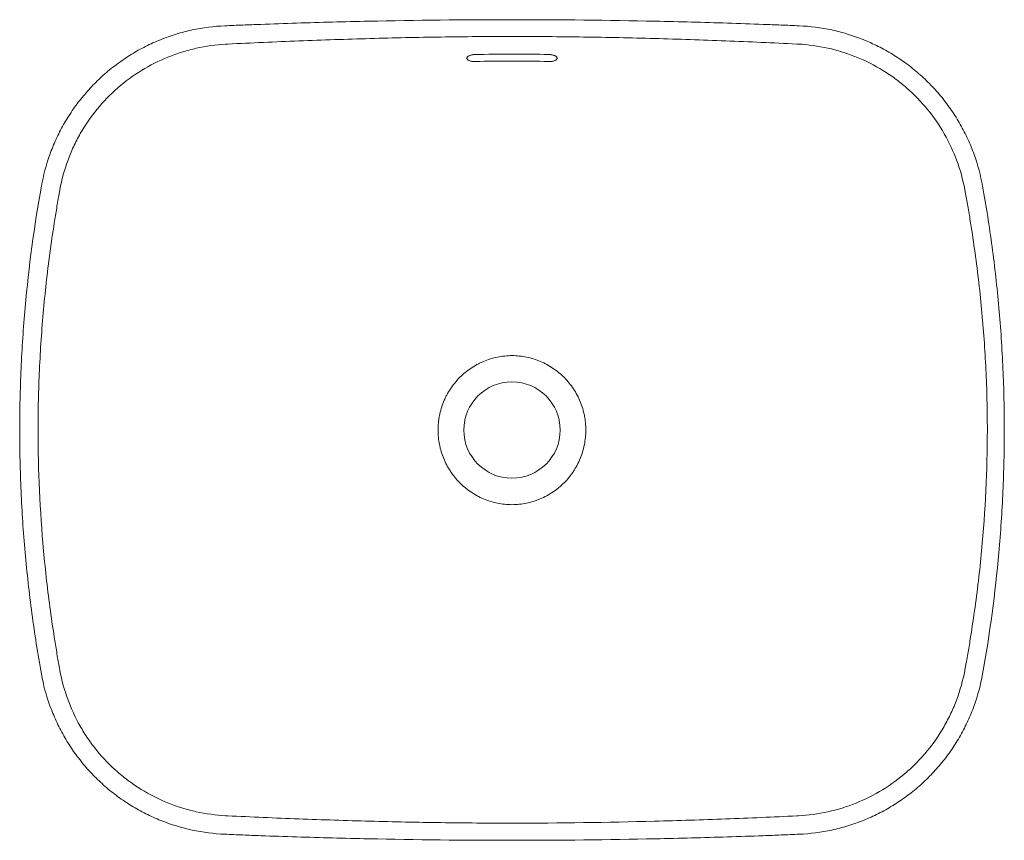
# Model space of a CAD drawing. Header units: millimetres. Extents: x 4285.482 to 4285.962, y 2228.79 to 2229.19.
import ezdxf

# ---------------------------------------------------------------- set-up
doc = ezdxf.new("R2010")
doc.units = ezdxf.units.MM
doc.layers.add('SANINDUSA', color=3, linetype='Continuous')

msp = doc.modelspace()

# ---------------------------------------------------------------- linework, layer by layer
at = {"layer": 'SANINDUSA', "linetype": 'Continuous', "lineweight": 15}
msp.add_circle((4285.72161, 2228.99013), 0.0235, dxfattribs=at)
for points, knots in [([(4285.49217, 2229.10905), (4285.49312, 2229.11436), (4285.49451, 2229.11951), (4285.49721, 2229.12701), (4285.49822, 2229.12947), (4285.50044, 2229.13432), (4285.50165, 2229.1367), (4285.50431, 2229.14139), (4285.50572, 2229.14367), (4285.50873, 2229.14807), (4285.51032, 2229.15021), (4285.51367, 2229.15433), (4285.51544, 2229.15632), (4285.51914, 2229.16016), (4285.52108, 2229.16201), (4285.52513, 2229.16556), (4285.52722, 2229.16724), (4285.53151, 2229.1704), (4285.53372, 2229.17188), (4285.53825, 2229.17467), (4285.54057, 2229.17596), (4285.54533, 2229.17836), (4285.54777, 2229.17946), (4285.55277, 2229.18148), (4285.55531, 2229.18237), (4285.56046, 2229.18395), (4285.56306, 2229.18463), (4285.57091, 2229.18632), (4285.57622, 2229.18701), (4285.5816, 2229.18724)], [0, 0, 0, 0, 0.125, 0.125, 0.1875, 0.1875, 0.25, 0.25, 0.3125, 0.3125, 0.375, 0.375, 0.4375, 0.4375, 0.5, 0.5, 0.5625, 0.5625, 0.625, 0.625, 0.6875, 0.6875, 0.75, 0.75, 0.8125, 0.8125, 0.875, 0.875, 1, 1, 1, 1]), ([(4285.5816, 2229.18724), (4285.58452, 2229.18737), (4285.58743, 2229.18749), (4285.59327, 2229.18772), (4285.59618, 2229.18784), (4285.60493, 2229.18816), (4285.61076, 2229.18837), (4285.62826, 2229.18892), (4285.63992, 2229.18923), (4285.67492, 2229.18997), (4285.69827, 2229.19022), (4285.74495, 2229.19022), (4285.76829, 2229.18997), (4285.8033, 2229.18923), (4285.81496, 2229.18892), (4285.83246, 2229.18837), (4285.83829, 2229.18816), (4285.84704, 2229.18784), (4285.84996, 2229.18772), (4285.85579, 2229.18749), (4285.8587, 2229.18737), (4285.86162, 2229.18724)], [0, 0, 0, 0, 0.03125, 0.03125, 0.0625, 0.0625, 0.125, 0.125, 0.25, 0.25, 0.5, 0.5, 0.75, 0.75, 0.875, 0.875, 0.9375, 0.9375, 0.96875, 0.96875, 1, 1, 1, 1]), ([(4285.86162, 2229.18724), (4285.867, 2229.18701), (4285.8723, 2229.18632), (4285.88011, 2229.18464), (4285.88269, 2229.18397), (4285.88653, 2229.1828), (4285.8878, 2229.18238), (4285.89034, 2229.18149), (4285.8916, 2229.18101), (4285.89533, 2229.17951), (4285.89777, 2229.17842), (4285.90252, 2229.17603), (4285.90484, 2229.17474), (4285.90938, 2229.17196), (4285.91159, 2229.17048), (4285.91482, 2229.16811), (4285.91589, 2229.16729), (4285.91798, 2229.16561), (4285.91902, 2229.16474), (4285.92205, 2229.1621), (4285.92398, 2229.16026), (4285.92768, 2229.15643), (4285.92944, 2229.15445), (4285.9328, 2229.15033), (4285.9344, 2229.1482), (4285.93667, 2229.14489), (4285.9374, 2229.14377), (4285.93882, 2229.14149), (4285.93951, 2229.14033), (4285.94084, 2229.13799), (4285.94148, 2229.1368), (4285.94271, 2229.13441), (4285.9433, 2229.13319), (4285.94498, 2229.12953), (4285.94599, 2229.12705), (4285.94871, 2229.11952), (4285.9501, 2229.11436), (4285.95105, 2229.10905)], [0, 0, 0, 0, 0.125, 0.125, 0.1875, 0.1875, 0.21875, 0.21875, 0.25, 0.25, 0.3125, 0.3125, 0.375, 0.375, 0.4375, 0.4375, 0.46875, 0.46875, 0.5, 0.5, 0.5625, 0.5625, 0.625, 0.625, 0.6875, 0.6875, 0.71875, 0.71875, 0.75, 0.75, 0.78125, 0.78125, 0.8125, 0.8125, 0.875, 0.875, 1, 1, 1, 1]), ([(4285.86045, 2229.17836), (4285.8489, 2229.17892), (4285.83734, 2229.17943), (4285.81424, 2229.18032), (4285.80268, 2229.18071), (4285.77957, 2229.18135), (4285.76801, 2229.1816), (4285.74489, 2229.18194), (4285.73332, 2229.18203), (4285.71019, 2229.18203), (4285.69863, 2229.18194), (4285.67551, 2229.1816), (4285.66394, 2229.18135), (4285.64083, 2229.1807), (4285.62927, 2229.18031), (4285.60616, 2229.17941), (4285.59461, 2229.1789), (4285.58306, 2229.17833)], [0, 0, 0, 0, 0.125, 0.125, 0.25, 0.25, 0.375, 0.375, 0.5, 0.5, 0.625, 0.625, 0.75, 0.75, 0.875, 0.875, 1, 1, 1, 1]), ([(4285.58199, 2229.17828), (4285.57714, 2229.178), (4285.57237, 2229.17733), (4285.56533, 2229.17576), (4285.56301, 2229.17514), (4285.55955, 2229.17407), (4285.55841, 2229.17368), (4285.55613, 2229.17287), (4285.55499, 2229.17244), (4285.54936, 2229.17016), (4285.54507, 2229.16798), (4285.5369, 2229.16296), (4285.53302, 2229.16012), (4285.52569, 2229.15371), (4285.52234, 2229.15025), (4285.51627, 2229.14283), (4285.51354, 2229.13886), (4285.51053, 2229.13359), (4285.50995, 2229.13252), (4285.50884, 2229.13035), (4285.5083, 2229.12926), (4285.50728, 2229.12706), (4285.50679, 2229.12594), (4285.50587, 2229.1237), (4285.50543, 2229.12257), (4285.50336, 2229.11688), (4285.50209, 2229.11221), (4285.50121, 2229.10743)], [0, 0, 0, 0, 0.125, 0.125, 0.1875, 0.1875, 0.21875, 0.21875, 0.25, 0.25, 0.375, 0.375, 0.5, 0.5, 0.625, 0.625, 0.75, 0.75, 0.78125, 0.78125, 0.8125, 0.8125, 0.84375, 0.84375, 0.875, 0.875, 1, 1, 1, 1]), ([(4285.58306, 2229.17833), (4285.58306, 2229.17833), (4285.58306, 2229.17833), (4285.58306, 2229.17833), (4285.58271, 2229.17832), (4285.58235, 2229.1783), (4285.58199, 2229.17828)], [-0.00000006, -0.00000006, -0.00000006, -0.00000006, 0, 0, 0, 0.001069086, 0.001069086, 0.001069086, 0.001069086]), ([(4285.86123, 2229.17832), (4285.86097, 2229.17834), (4285.86071, 2229.17835), (4285.86045, 2229.17836), (4285.86045, 2229.17836), (4285.86045, 2229.17836), (4285.86045, 2229.17836)], [0, 0, 0, 0, 0.000784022, 0.000784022, 0.000784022, 0.000784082, 0.000784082, 0.000784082, 0.000784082]), ([(4285.94235, 2229.10749), (4285.94144, 2229.11228), (4285.94015, 2229.11692), (4285.93682, 2229.12595), (4285.93478, 2229.13032), (4285.92995, 2229.13879), (4285.92721, 2229.14276), (4285.92112, 2229.1502), (4285.91778, 2229.15367), (4285.9132, 2229.15768), (4285.91226, 2229.15846), (4285.91037, 2229.15998), (4285.90941, 2229.16072), (4285.9065, 2229.16286), (4285.9045, 2229.16421), (4285.89836, 2229.16799), (4285.89407, 2229.17017), (4285.88843, 2229.17246), (4285.88729, 2229.17289), (4285.885, 2229.17371), (4285.88385, 2229.1741), (4285.88152, 2229.17482), (4285.88035, 2229.17516), (4285.878, 2229.17579), (4285.87682, 2229.17608), (4285.8709, 2229.1774), (4285.8661, 2229.17806), (4285.86123, 2229.17832)], [0, 0, 0, 0, 0.125, 0.125, 0.25, 0.25, 0.375, 0.375, 0.5, 0.5, 0.53125, 0.53125, 0.5625, 0.5625, 0.625, 0.625, 0.75, 0.75, 0.78125, 0.78125, 0.8125, 0.8125, 0.84375, 0.84375, 0.875, 0.875, 1, 1, 1, 1]), ([(4285.69961, 2229.17146), (4285.69961, 2229.17157), (4285.69964, 2229.17168), (4285.69974, 2229.1719), (4285.69981, 2229.17201), (4285.70002, 2229.17222), (4285.70014, 2229.17231), (4285.70043, 2229.1725), (4285.7006, 2229.17259), (4285.70097, 2229.17275), (4285.70117, 2229.17282), (4285.7016, 2229.17295), (4285.70184, 2229.17301), (4285.70232, 2229.1731), (4285.70257, 2229.17314), (4285.70309, 2229.17319), (4285.70335, 2229.17321), (4285.70361, 2229.17322)], [0, 0, 0, 0, 0.125, 0.125, 0.25, 0.25, 0.375, 0.375, 0.5, 0.5, 0.625, 0.625, 0.75, 0.75, 0.875, 0.875, 1, 1, 1, 1]), ([(4285.70361, 2229.16981), (4285.70335, 2229.1698), (4285.70309, 2229.1698), (4285.70258, 2229.16983), (4285.70232, 2229.16986), (4285.70184, 2229.16994), (4285.70161, 2229.16999), (4285.70117, 2229.17011), (4285.70097, 2229.17018), (4285.7006, 2229.17033), (4285.70043, 2229.17042), (4285.70014, 2229.1706), (4285.70002, 2229.1707), (4285.69982, 2229.1709), (4285.69974, 2229.17101), (4285.69964, 2229.17123), (4285.69961, 2229.17135), (4285.69961, 2229.17146)], [0, 0, 0, 0, 0.125, 0.125, 0.25, 0.25, 0.375, 0.375, 0.5, 0.5, 0.625, 0.625, 0.75, 0.75, 0.875, 0.875, 1, 1, 1, 1]), ([(4285.73961, 2229.17323), (4285.73361, 2229.17337), (4285.72761, 2229.17346), (4285.71561, 2229.17346), (4285.70961, 2229.17337), (4285.70361, 2229.17322)], [0, 0, 0, 0, 0.5, 0.5, 1, 1, 1, 1]), ([(4285.73961, 2229.17323), (4285.73987, 2229.17322), (4285.74013, 2229.1732), (4285.74065, 2229.17315), (4285.7409, 2229.17311), (4285.74138, 2229.17302), (4285.74161, 2229.17296), (4285.74205, 2229.17284), (4285.74225, 2229.17276), (4285.74262, 2229.1726), (4285.74279, 2229.17252), (4285.74308, 2229.17233), (4285.7432, 2229.17223), (4285.7434, 2229.17202), (4285.74348, 2229.17192), (4285.74358, 2229.1717), (4285.74361, 2229.17158), (4285.74361, 2229.17147)], [0, 0, 0, 0, 0.125, 0.125, 0.25, 0.25, 0.375, 0.375, 0.5, 0.5, 0.625, 0.625, 0.75, 0.75, 0.875, 0.875, 1, 1, 1, 1]), ([(4285.74361, 2229.17147), (4285.74361, 2229.17136), (4285.74358, 2229.17125), (4285.74348, 2229.17103), (4285.74341, 2229.17092), (4285.74321, 2229.17071), (4285.74308, 2229.17061), (4285.74279, 2229.17043), (4285.74262, 2229.17034), (4285.74226, 2229.17019), (4285.74205, 2229.17012), (4285.74162, 2229.17), (4285.74138, 2229.16995), (4285.7409, 2229.16987), (4285.74065, 2229.16984), (4285.74014, 2229.16981), (4285.73987, 2229.16981), (4285.73961, 2229.16981)], [0, 0, 0, 0, 0.125, 0.125, 0.25, 0.25, 0.375, 0.375, 0.5, 0.5, 0.625, 0.625, 0.75, 0.75, 0.875, 0.875, 1, 1, 1, 1]), ([(4285.70361, 2229.16981), (4285.70961, 2229.16998), (4285.71561, 2229.17007), (4285.72761, 2229.17007), (4285.73361, 2229.16998), (4285.73961, 2229.16981)], [0, 0, 0, 0, 0.5, 0.5, 1, 1, 1, 1]), ([(4285.49217, 2228.87121), (4285.49041, 2228.88103), (4285.48886, 2228.89087), (4285.48688, 2228.90569), (4285.48627, 2228.91064), (4285.48517, 2228.92055), (4285.48467, 2228.92551), (4285.48379, 2228.93543), (4285.4834, 2228.9404), (4285.48274, 2228.95035), (4285.48247, 2228.95533), (4285.48181, 2228.97026), (4285.48159, 2228.98021), (4285.48159, 2229.00012), (4285.48181, 2229.01008), (4285.48247, 2229.02501), (4285.48275, 2229.02999), (4285.48341, 2229.03993), (4285.4838, 2229.0449), (4285.486, 2229.06969), (4285.48864, 2229.08943), (4285.49217, 2229.10905)], [0, 0, 0, 0, 0.125, 0.125, 0.1875, 0.1875, 0.25, 0.25, 0.3125, 0.3125, 0.375, 0.375, 0.5, 0.5, 0.625, 0.625, 0.6875, 0.6875, 0.75, 0.75, 1, 1, 1, 1]), ([(4285.95105, 2229.10905), (4285.95281, 2229.09924), (4285.95436, 2229.08939), (4285.95634, 2229.07457), (4285.95695, 2229.06962), (4285.95805, 2229.05972), (4285.95855, 2229.05476), (4285.95943, 2229.04483), (4285.95982, 2229.03986), (4285.96048, 2229.02992), (4285.96075, 2229.02494), (4285.96142, 2229.01001), (4285.96164, 2229.00005), (4285.96163, 2228.98014), (4285.96141, 2228.97019), (4285.96075, 2228.95526), (4285.96047, 2228.95028), (4285.95981, 2228.94033), (4285.95943, 2228.93537), (4285.95722, 2228.91057), (4285.95458, 2228.89084), (4285.95105, 2228.87121)], [0, 0, 0, 0, 0.125, 0.125, 0.1875, 0.1875, 0.25, 0.25, 0.3125, 0.3125, 0.375, 0.375, 0.5, 0.5, 0.625, 0.625, 0.6875, 0.6875, 0.75, 0.75, 1, 1, 1, 1]), ([(4285.50121, 2229.10743), (4285.5011, 2229.10682), (4285.50099, 2229.10622), (4285.50077, 2229.105), (4285.50045, 2229.10319), (4285.49971, 2229.09895), (4285.49911, 2229.09531), (4285.49795, 2229.08802), (4285.49723, 2229.08316), (4285.49524, 2229.06854), (4285.49412, 2229.05877), (4285.49233, 2229.03916), (4285.49166, 2229.02934), (4285.49076, 2229.00968), (4285.49054, 2228.99986), (4285.49054, 2228.97042), (4285.49145, 2228.95083), (4285.49412, 2228.92151), (4285.49524, 2228.91174), (4285.49723, 2228.89712), (4285.49795, 2228.89225), (4285.49911, 2228.88496), (4285.49951, 2228.88253), (4285.50014, 2228.8789), (4285.50045, 2228.87708), (4285.50077, 2228.87526), (4285.50099, 2228.87405), (4285.5011, 2228.87344), (4285.50121, 2228.87284)], [0, 0, 0, 0, 0.007812, 0.007812, 0.015625, 0.03125, 0.0625, 0.0625, 0.125, 0.125, 0.25, 0.25, 0.375, 0.375, 0.5, 0.5, 0.75, 0.75, 0.875, 0.875, 0.9375, 0.9375, 0.96875, 0.96875, 0.984375, 0.992188, 0.992188, 1, 1, 1, 1]), ([(4285.94235, 2228.87278), (4285.94241, 2228.87308), (4285.94246, 2228.87338), (4285.94257, 2228.87399), (4285.94274, 2228.8749), (4285.94313, 2228.87701), (4285.94388, 2228.88125), (4285.9445, 2228.88489), (4285.94569, 2228.89217), (4285.94643, 2228.89704), (4285.94848, 2228.91165), (4285.94964, 2228.92142), (4285.95242, 2228.95083), (4285.95337, 2228.97045), (4285.95337, 2228.99993), (4285.95314, 2229.00976), (4285.9522, 2229.02943), (4285.95149, 2229.03925), (4285.94964, 2229.05883), (4285.94849, 2229.06859), (4285.94643, 2229.08321), (4285.94569, 2229.08808), (4285.9445, 2229.09537), (4285.94389, 2229.09901), (4285.94313, 2229.10325), (4285.94275, 2229.10537), (4285.94258, 2229.10628), (4285.94247, 2229.10688), (4285.94241, 2229.10719), (4285.94235, 2229.10749)], [0, 0, 0, 0, 0.003906, 0.003906, 0.007813, 0.015625, 0.03125, 0.0625, 0.0625, 0.125, 0.125, 0.25, 0.25, 0.5, 0.5, 0.625, 0.625, 0.75, 0.75, 0.875, 0.875, 0.9375, 0.9375, 0.96875, 0.984375, 0.992188, 0.996094, 0.996094, 1, 1, 1, 1]), ([(4285.72161, 2229.02641), (4285.72042, 2229.02641), (4285.71923, 2229.02635), (4285.71685, 2229.02611), (4285.71567, 2229.02593), (4285.71218, 2229.02522), (4285.70992, 2229.02452), (4285.70719, 2229.02337), (4285.70664, 2229.02312), (4285.70557, 2229.02261), (4285.70504, 2229.02234), (4285.70348, 2229.02149), (4285.70247, 2229.02087), (4285.70052, 2229.01955), (4285.69958, 2229.01884), (4285.69822, 2229.01771), (4285.69777, 2229.01732), (4285.6969, 2229.01651), (4285.69646, 2229.0161), (4285.69437, 2229.01398), (4285.69289, 2229.01215), (4285.69094, 2229.0092), (4285.69034, 2229.00818), (4285.6895, 2229.0066), (4285.68924, 2229.00607), (4285.68873, 2229.00499), (4285.68849, 2229.00445), (4285.68738, 2229.00171), (4285.6867, 2228.99945), (4285.68613, 2228.99655), (4285.68604, 2228.99596), (4285.68586, 2228.99479), (4285.68579, 2228.99419), (4285.68562, 2228.99242), (4285.68557, 2228.99124), (4285.68558, 2228.9877), (4285.68581, 2228.98535), (4285.68638, 2228.98243), (4285.68651, 2228.98185), (4285.6868, 2228.9807), (4285.68696, 2228.98013), (4285.68747, 2228.97843), (4285.68786, 2228.97732), (4285.68876, 2228.97514), (4285.68926, 2228.97407), (4285.69009, 2228.9725), (4285.69038, 2228.97199), (4285.69099, 2228.97096), (4285.69131, 2228.97046), (4285.69295, 2228.96798), (4285.69443, 2228.96615), (4285.69692, 2228.96364), (4285.69779, 2228.96283), (4285.69917, 2228.96169), (4285.69963, 2228.96132), (4285.70058, 2228.9606), (4285.70106, 2228.96026), (4285.7035, 2228.9586), (4285.70557, 2228.95747), (4285.70884, 2228.95609), (4285.70997, 2228.95567), (4285.71224, 2228.95497), (4285.71338, 2228.95468), (4285.71684, 2228.95397), (4285.71919, 2228.95373), (4285.72397, 2228.95373), (4285.72632, 2228.95397), (4285.72978, 2228.95467), (4285.73092, 2228.95496), (4285.73263, 2228.95549), (4285.73319, 2228.95568), (4285.73431, 2228.95609), (4285.73486, 2228.95631), (4285.73759, 2228.95746), (4285.73966, 2228.95859), (4285.74211, 2228.96025), (4285.74259, 2228.96059), (4285.74354, 2228.96131), (4285.74401, 2228.96168), (4285.74538, 2228.96282), (4285.74625, 2228.96362), (4285.74873, 2228.96614), (4285.75022, 2228.96797), (4285.75186, 2228.97045), (4285.75218, 2228.97096), (4285.75279, 2228.97198), (4285.75308, 2228.9725), (4285.75391, 2228.97407), (4285.75491, 2228.9762), (4285.75569, 2228.97842), (4285.75621, 2228.98012), (4285.75636, 2228.9807), (4285.75665, 2228.98185), (4285.75678, 2228.98243), (4285.75736, 2228.98535), (4285.75758, 2228.98769), (4285.75759, 2228.99123), (4285.75754, 2228.99242), (4285.75737, 2228.9942), (4285.7573, 2228.99479), (4285.75713, 2228.99596), (4285.75703, 2228.99655), (4285.75646, 2228.99944), (4285.75579, 2229.0017), (4285.75445, 2229.00499), (4285.75394, 2229.00608), (4285.75284, 2229.00818), (4285.75223, 2229.00919), (4285.75029, 2229.01214), (4285.74881, 2229.01398), (4285.74629, 2229.01653), (4285.74542, 2229.01733), (4285.7436, 2229.01884), (4285.74266, 2229.01955), (4285.74071, 2229.02087), (4285.73971, 2229.02149), (4285.73762, 2229.02262), (4285.73654, 2229.02314), (4285.73327, 2229.02453), (4285.73102, 2229.02522), (4285.72755, 2229.02593), (4285.72637, 2229.02611), (4285.724, 2229.02635), (4285.7228, 2229.02641), (4285.72161, 2229.02641)], [0, 0, 0, 0, 0.015625, 0.015625, 0.03125, 0.03125, 0.0625, 0.0625, 0.070312, 0.070312, 0.078125, 0.078125, 0.09375, 0.09375, 0.109375, 0.109375, 0.117187, 0.117187, 0.125, 0.125, 0.15625, 0.15625, 0.171875, 0.171875, 0.179687, 0.179687, 0.1875, 0.1875, 0.21875, 0.21875, 0.226563, 0.226563, 0.234375, 0.234375, 0.25, 0.25, 0.28125, 0.28125, 0.289063, 0.289063, 0.296875, 0.296875, 0.3125, 0.3125, 0.328125, 0.328125, 0.335938, 0.335938, 0.34375, 0.34375, 0.375, 0.375, 0.390625, 0.390625, 0.398438, 0.398438, 0.40625, 0.40625, 0.4375, 0.4375, 0.453125, 0.453125, 0.46875, 0.46875, 0.5, 0.5, 0.53125, 0.53125, 0.546875, 0.546875, 0.554688, 0.554688, 0.5625, 0.5625, 0.59375, 0.59375, 0.601563, 0.601563, 0.609375, 0.609375, 0.625, 0.625, 0.65625, 0.65625, 0.664063, 0.664063, 0.671875, 0.671875, 0.6875, 0.703125, 0.703125, 0.710938, 0.710938, 0.71875, 0.71875, 0.75, 0.75, 0.765625, 0.765625, 0.773438, 0.773438, 0.78125, 0.78125, 0.8125, 0.8125, 0.828125, 0.828125, 0.84375, 0.84375, 0.875, 0.875, 0.890625, 0.890625, 0.90625, 0.90625, 0.921875, 0.921875, 0.9375, 0.9375, 0.96875, 0.96875, 0.984375, 0.984375, 1, 1, 1, 1]), ([(4285.58161, 2228.79304), (4285.57622, 2228.79327), (4285.57093, 2228.79395), (4285.56054, 2228.79619), (4285.55544, 2228.79774), (4285.54793, 2228.80074), (4285.54549, 2228.80184), (4285.54072, 2228.80423), (4285.5384, 2228.80552), (4285.53387, 2228.80829), (4285.53166, 2228.80977), (4285.52736, 2228.81293), (4285.52527, 2228.8146), (4285.52121, 2228.81814), (4285.51926, 2228.81999), (4285.51556, 2228.82382), (4285.51379, 2228.82581), (4285.51043, 2228.82993), (4285.50883, 2228.83205), (4285.50582, 2228.83645), (4285.5044, 2228.83872), (4285.50174, 2228.84341), (4285.50051, 2228.84581), (4285.49826, 2228.8507), (4285.49724, 2228.85319), (4285.49451, 2228.86074), (4285.49312, 2228.86591), (4285.49217, 2228.87121)], [0, 0, 0, 0, 0.125, 0.125, 0.25, 0.25, 0.3125, 0.3125, 0.375, 0.375, 0.4375, 0.4375, 0.5, 0.5, 0.5625, 0.5625, 0.625, 0.625, 0.6875, 0.6875, 0.75, 0.75, 0.8125, 0.8125, 0.875, 0.875, 1, 1, 1, 1]), ([(4285.50121, 2228.87284), (4285.50209, 2228.86805), (4285.50336, 2228.86341), (4285.50664, 2228.85439), (4285.50865, 2228.85002), (4285.51225, 2228.84367), (4285.51353, 2228.84162), (4285.51625, 2228.83764), (4285.51769, 2228.83572), (4285.52223, 2228.83014), (4285.52557, 2228.82668), (4285.53014, 2228.82268), (4285.53107, 2228.82189), (4285.53296, 2228.82038), (4285.53391, 2228.81964), (4285.53682, 2228.81749), (4285.53881, 2228.81615), (4285.54494, 2228.81238), (4285.54923, 2228.8102), (4285.55485, 2228.80792), (4285.55599, 2228.80748), (4285.55827, 2228.80666), (4285.55943, 2228.80628), (4285.56175, 2228.80556), (4285.56292, 2228.80522), (4285.56526, 2228.80459), (4285.56644, 2228.8043), (4285.57235, 2228.80299), (4285.57714, 2228.80233), (4285.582, 2228.80206)], [0, 0, 0, 0, 0.125, 0.125, 0.25, 0.25, 0.3125, 0.3125, 0.375, 0.375, 0.5, 0.5, 0.53125, 0.53125, 0.5625, 0.5625, 0.625, 0.625, 0.75, 0.75, 0.78125, 0.78125, 0.8125, 0.8125, 0.84375, 0.84375, 0.875, 0.875, 1, 1, 1, 1]), ([(4285.86123, 2228.80202), (4285.86609, 2228.80227), (4285.87087, 2228.80293), (4285.88026, 2228.805), (4285.88487, 2228.80642), (4285.89391, 2228.81006), (4285.89822, 2228.81223), (4285.90641, 2228.81725), (4285.9103, 2228.8201), (4285.91488, 2228.82409), (4285.91579, 2228.82491), (4285.91755, 2228.82658), (4285.91841, 2228.82743), (4285.92093, 2228.83003), (4285.92253, 2228.83182), (4285.92711, 2228.83739), (4285.92985, 2228.84135), (4285.93287, 2228.84662), (4285.93346, 2228.84769), (4285.93458, 2228.84985), (4285.93512, 2228.85094), (4285.93615, 2228.85315), (4285.93665, 2228.85426), (4285.93759, 2228.85651), (4285.93803, 2228.85764), (4285.94013, 2228.86332), (4285.94144, 2228.86799), (4285.94235, 2228.87278)], [0, 0, 0, 0, 0.125, 0.125, 0.25, 0.25, 0.375, 0.375, 0.5, 0.5, 0.53125, 0.53125, 0.5625, 0.5625, 0.625, 0.625, 0.75, 0.75, 0.78125, 0.78125, 0.8125, 0.8125, 0.84375, 0.84375, 0.875, 0.875, 1, 1, 1, 1]), ([(4285.95105, 2228.87121), (4285.9501, 2228.86591), (4285.94871, 2228.86076), (4285.94601, 2228.85326), (4285.945, 2228.8508), (4285.94278, 2228.84595), (4285.94157, 2228.84356), (4285.93891, 2228.83887), (4285.9375, 2228.8366), (4285.93449, 2228.83219), (4285.9329, 2228.83006), (4285.92954, 2228.82594), (4285.92778, 2228.82395), (4285.92408, 2228.82011), (4285.92214, 2228.81826), (4285.91809, 2228.81471), (4285.916, 2228.81303), (4285.9117, 2228.80987), (4285.9095, 2228.80839), (4285.90497, 2228.80561), (4285.90265, 2228.80431), (4285.89789, 2228.80191), (4285.89545, 2228.80081), (4285.89045, 2228.7988), (4285.88791, 2228.7979), (4285.88275, 2228.79632), (4285.88016, 2228.79565), (4285.87231, 2228.79395), (4285.867, 2228.79327), (4285.86162, 2228.79304)], [0, 0, 0, 0, 0.125, 0.125, 0.1875, 0.1875, 0.25, 0.25, 0.3125, 0.3125, 0.375, 0.375, 0.4375, 0.4375, 0.5, 0.5, 0.5625, 0.5625, 0.625, 0.625, 0.6875, 0.6875, 0.75, 0.75, 0.8125, 0.8125, 0.875, 0.875, 1, 1, 1, 1]), ([(4285.582, 2228.80206), (4285.58234, 2228.80204), (4285.58267, 2228.80203), (4285.58301, 2228.80201), (4285.58301, 2228.80201), (4285.58301, 2228.80201), (4285.58301, 2228.80201)], [0, 0, 0, 0, 0.001016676, 0.001016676, 0.001016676, 0.001016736, 0.001016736, 0.001016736, 0.001016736]), ([(4285.58301, 2228.80201), (4285.59456, 2228.80146), (4285.60612, 2228.80096), (4285.62923, 2228.80009), (4285.64079, 2228.79971), (4285.66391, 2228.7991), (4285.67548, 2228.79886), (4285.69861, 2228.79853), (4285.71017, 2228.79845), (4285.74487, 2228.79845), (4285.76801, 2228.79879), (4285.8027, 2228.79971), (4285.81426, 2228.80008), (4285.83159, 2228.80072), (4285.83737, 2228.80096), (4285.84893, 2228.80145), (4285.8547, 2228.80171), (4285.86048, 2228.80198)], [0, 0, 0, 0, 0.125, 0.125, 0.25, 0.25, 0.375, 0.375, 0.5, 0.5, 0.75, 0.75, 0.875, 0.875, 0.9375, 0.9375, 1, 1, 1, 1]), ([(4285.86048, 2228.80198), (4285.86048, 2228.80198), (4285.86048, 2228.80198), (4285.86048, 2228.80198), (4285.86073, 2228.80199), (4285.86098, 2228.802), (4285.86123, 2228.80202)], [-0.00000006, -0.00000006, -0.00000006, -0.00000006, 0, 0, 0, 0.000746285, 0.000746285, 0.000746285, 0.000746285]), ([(4285.86162, 2228.79304), (4285.8587, 2228.79291), (4285.85579, 2228.79279), (4285.84995, 2228.79256), (4285.84704, 2228.79244), (4285.83829, 2228.79212), (4285.83246, 2228.79192), (4285.81496, 2228.79136), (4285.8033, 2228.79105), (4285.76829, 2228.79032), (4285.74495, 2228.79008), (4285.69827, 2228.79008), (4285.67493, 2228.79032), (4285.63992, 2228.79105), (4285.62826, 2228.79136), (4285.61076, 2228.79192), (4285.60493, 2228.79212), (4285.59618, 2228.79244), (4285.59327, 2228.79256), (4285.58744, 2228.79279), (4285.58452, 2228.79291), (4285.58161, 2228.79304)], [0, 0, 0, 0, 0.03125, 0.03125, 0.0625, 0.0625, 0.125, 0.125, 0.25, 0.25, 0.5, 0.5, 0.75, 0.75, 0.875, 0.875, 0.9375, 0.9375, 0.96875, 0.96875, 1, 1, 1, 1])]:
    msp.add_open_spline(points, degree=3, knots=knots, dxfattribs=at)

doc.saveas('drawing.dxf')
